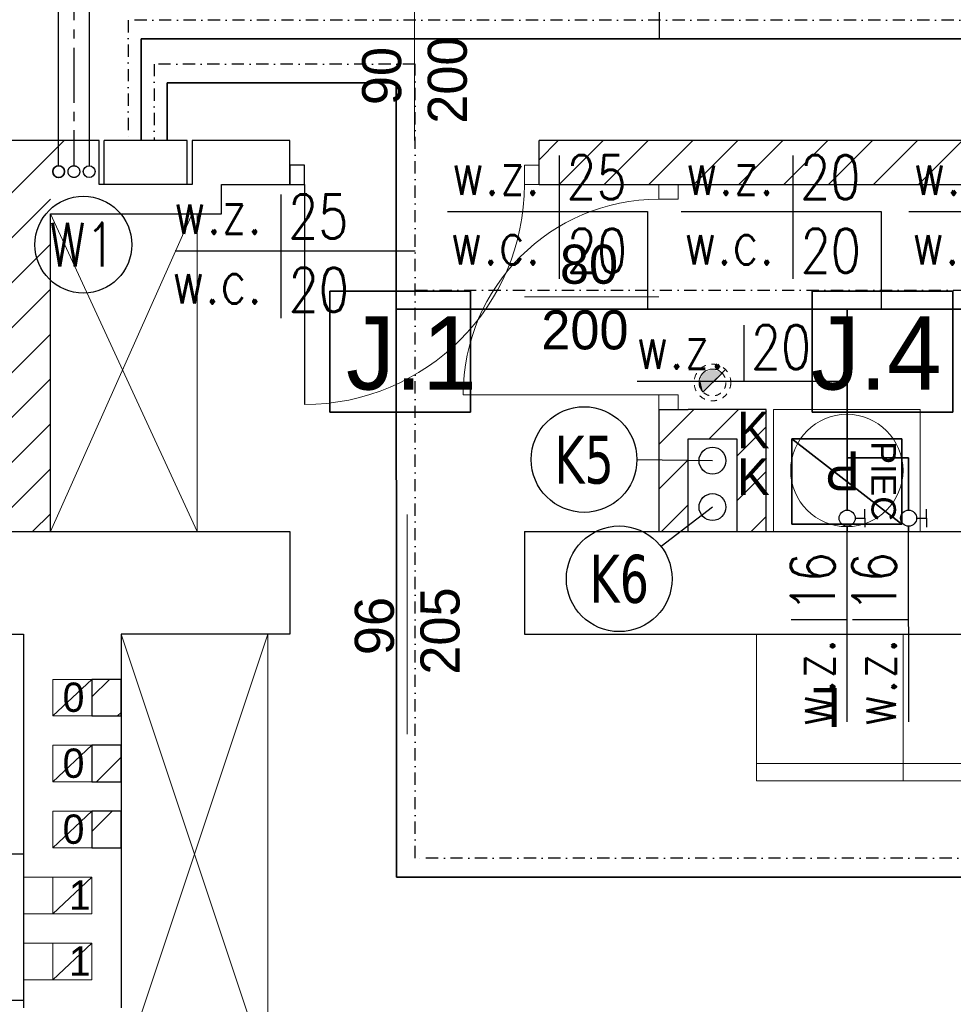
# Model space of a CAD drawing. Extents: x -220312 to -8310, y -91840 to 81907.
# Tile 67 of 128: x -175738 to -171917, y 34540 to 38570. Entities that reach past the tile are written whole.
import ezdxf
from ezdxf.enums import TextEntityAlignment as Align

# ---------------------------------------------------------------- set-up
doc = ezdxf.new("R2010")
doc.units = 0
doc.header["$MEASUREMENT"] = 0
for name, pattern in [('CENTER2', [1.125, 0.75, -0.125, 0.125, -0.125]), ('DASHDOT', [1, 0.5, -0.25, 0, -0.25]), ('Hidden Line', [50, 25, -25])]:
    doc.linetypes.add(name, pattern=pattern)
for name, color, linetype in [('#armatura', 7, 'Continuous'), ('#kan_san-op', 34, 'Continuous'), ('#opisy', 252, 'Continuous'), ('srednice', 3, 'Continuous')]:
    doc.layers.add(name, color=color, linetype=linetype)
for name, color, linetype, lineweight, true_color in [('Arch drzwi_Nr_Pióra__4', 7, 'Continuous', 9, 0x029e21), ('Arch okna_Nr_Pióra__4', 7, 'Continuous', 9, 0x029e21), ('arch wypelnienia_Nr_Pióra__89', 7, 'Continuous', 20, 0x71cebe), ('Arch wyposarzenie_Nr_Pióra__9', 7, 'Continuous', 13, 0x3dad99), ('Arch wyposazenie_Nr_Pióra__9', 7, 'Continuous', 13, 0x3dad99)]:
    doc.layers.add(name, color=color, linetype=linetype, lineweight=lineweight, true_color=true_color)
for name, color, linetype, lineweight in [('Arch IS_Nr_Pióra__52', 34, 'Continuous', 25), ('Arch IS_Nr_Pióra__75', 6, 'Continuous', 20), ('Arch kominy_Nr_Pióra__10', 134, 'Continuous', 18), ('Arch kominy_Nr_Pióra__21', 7, 'Continuous', 9), ('Arch opisy_Nr_Pióra__21', 7, 'Continuous', 9), ('arch wypelnienia_Nr_Pióra__21', 7, 'Continuous', 9), ('Arch wyposazenie_Nr_Pióra__100', 2, 'Continuous', 25), ('Arch wyposazenie_Nr_Pióra__26', 5, 'Continuous', 35), ('Arch ściany nośne_Nr_Pióra__21', 7, 'Continuous', 9), ('Arch ściany nośne_Nr_Pióra__27', 7, 'Continuous', 30), ('Drzwi ArchiCAD_Nr_Pióra__27', 7, 'Continuous', 30), ('Drzwi ArchiCAD_Nr_Pióra__5', 7, 'Continuous', 13), ('INWENT OPISY_Nr_Pióra__52', 34, 'Continuous', 25), ('INWENT. DRZWI_Nr_Pióra__21', 7, 'Continuous', 9), ('INWENT. DRZWI_Nr_Pióra__5', 7, 'Continuous', 13), ('INWENT.ŚCIANY_Nr_Pióra__1', 7, 'Continuous', 25), ('IS_Ciepła_woda', 1, 'DASHDOT', 30), ('IS_Cyrkulacja', 223, 'CYRKULACJ1', 30), ('Istniejące kominy_Nr_Pióra__5', 7, 'Continuous', 13), ('PODKŁAD', 252, 'Continuous', 35), ('woda', 5, 'Continuous', 53), ('woda zimna', 5, 'Continuous', 35)]:
    doc.layers.add(name, color=color, linetype=linetype, lineweight=lineweight)
doc.styles.add('GENERATED_STYLE_4', font='txt')
doc.styles.add('GENERATED_STYLE_6', font='txt')
doc.styles.add('GENERATED_STYLE_8', font='arial.ttf')
doc.styles.add('GLOWNE', font='verdana.ttf')
doc.styles.add('ROMANS', font='romans.shx', dxfattribs={"width": 0.85, "height": 0.11})
doc.styles.get("Standard").update_dxf_attribs({"font": 'txt', "bigfont": 'BIGFONT.SHX'})
doc.linetypes.add('CYRKULACJ1', pattern='A,2.5,-1.5,["~",Standard,S=1,R=0,X=-0.5,Y=-0.4],-1.5', length=5.5)
pattern_1 = [(45, (0, 0), (-91.92388, 91.92388), [])]

# ---------------------------------------------------------------- blocks, each defined once
blk = doc.blocks.new('p1')
at = {"layer": 'Arch ściany nośne_Nr_Pióra__21', "linetype": 'Continuous'}
h = blk.add_hatch(dxfattribs=at)
h.set_pattern_fill('Common_Brick', color=252, style=0, pattern_type=2)
h.set_pattern_definition(pattern_1)
h.paths.add_polyline_path([(-169892.4, 38074.9), (-173612.4, 38074.9), (-173612.4, 37974.9), (-173612.4, 37894.9), (-169892.4, 37894.9)], flags=0)
h = blk.add_hatch(dxfattribs=at)
h.set_pattern_fill('Common_Brick', color=252, style=0, pattern_type=2)
h.set_pattern_definition(pattern_1)
h.paths.add_polyline_path([(-175612.4, 36474.9), (-175612.4, 37894.9), (-175792.4, 37894.9), (-175792.4, 36474.9)], flags=0)
h = blk.add_hatch(dxfattribs=at)
h.set_pattern_fill('Common_Brick', color=252, style=0, pattern_type=2)
h.set_pattern_definition(pattern_1)
h.paths.add_polyline_path([(-173122.4, 36474.9), (-173002.4, 36474.9), (-173002.4, 36974.9), (-173042.4, 36974.9), (-173122.4, 36974.9)], flags=0)
h = blk.add_hatch(dxfattribs=at)
h.set_pattern_fill('Common_Brick', color=252, style=0, pattern_type=2)
h.set_pattern_definition(pattern_1)
h.paths.add_polyline_path([(-173002.4, 36854.9), (-172802.4, 36854.9), (-172682.4, 36974.9), (-173002.4, 36974.9)], flags=0)
h = blk.add_hatch(dxfattribs=at)
h.set_pattern_fill('Common_Brick', color=252, style=0, pattern_type=2)
h.set_pattern_definition(pattern_1)
h.paths.add_polyline_path([(-172802.4, 36854.9), (-172802.4, 36474.9), (-172682.4, 36474.9), (-172682.4, 36974.9)], flags=0)
h = blk.add_hatch(dxfattribs=at)
h.set_pattern_fill('Common_Brick', color=252, style=0, pattern_type=2)
h.set_pattern_definition(pattern_1)
h.paths.add_polyline_path([(-175322.4, 35719.9), (-175322.4, 35869.9), (-175442.4, 35869.9), (-175442.4, 35719.9)], flags=0)
h = blk.add_hatch(dxfattribs=at)
h.set_pattern_fill('Common_Brick', color=252, style=0, pattern_type=2)
h.set_pattern_definition(pattern_1)
h.paths.add_polyline_path([(-175322.4, 35449.9), (-175322.4, 35599.9), (-175442.4, 35599.9), (-175442.4, 35449.9)], flags=0)
h = blk.add_hatch(dxfattribs=at)
h.set_pattern_fill('Common_Brick', color=252, style=0, pattern_type=2)
h.set_pattern_definition(pattern_1)
h.paths.add_polyline_path([(-175322.4, 35179.9), (-175322.4, 35329.9), (-175442.4, 35329.9), (-175442.4, 35179.9)], flags=0)
at = {"color": 252}
for p, q in [((-174469.1, 36964), (-174469.1, 37458.1)), ((-174469.1, 37458.1), (-173893.1, 37458.1)), ((-173893.1, 37458.1), (-173893.1, 36964)), ((-172495, 36964), (-172495, 37458.1)), ((-172495, 37458.1), (-171919, 37458.1)), ((-171919, 37458.1), (-171919, 36964)), ((-173893.1, 36964), (-174469.1, 36964)), ((-171919, 36964), (-172495, 36964))]:
    blk.add_line(p, q, dxfattribs=at)
at = {"layer": 'Arch IS_Nr_Pióra__52', "color": 252, "linetype": 'Continuous'}
for centre in [(-172902.4, 36764.9), (-172902.4, 36574.9)]:
    blk.add_circle(centre, 55, dxfattribs=at)
at = {"layer": 'Arch IS_Nr_Pióra__75', "linetype": 'Continuous'}
blk.add_line((-175392.4, 37894.9), (-175052.4, 37894.9), dxfattribs=at)
at = {"layer": 'Arch kominy_Nr_Pióra__21', "color": 252, "linetype": 'Hidden Line'}
blk.add_line((-172849.3, 37137.9), (-172955.4, 37031.8), dxfattribs=at)
at = {"layer": 'Arch kominy_Nr_Pióra__21', "color": 252, "linetype": 'Continuous'}
for p, q in [((-175602.4, 35059.9), (-175722.4, 35059.9)), ((-175722.4, 35059.9), (-175722.4, 34909.9)), ((-175602.4, 34909.9), (-175722.4, 34909.9)), ((-175602.4, 34789.9), (-175722.4, 34789.9)), ((-175722.4, 34789.9), (-175722.4, 34639.9)), ((-175602.4, 34639.9), (-175722.4, 34639.9))]:
    blk.add_line(p, q, dxfattribs=at)
at = {"layer": 'Arch kominy_Nr_Pióra__21', "color": 252, "linetype": 'Hidden Line'}
for radius in [75, 55]:
    blk.add_circle((-172902.4, 37084.9), radius, dxfattribs=at)
at = {"layer": 'Arch okna_Nr_Pióra__4', "color": 252, "linetype": 'Continuous'}
for p, q in [((-174122.4, 38074.9), (-174122.4, 38624.9)), ((-173122.4, 37434.9), (-173672.4, 37434.9))]:
    blk.add_line(p, q, dxfattribs=at)
at = {"layer": 'Arch opisy_Nr_Pióra__21', "color": 252, "linetype": 'Continuous'}
for p, q in [((-174469.1, 36964), (-174469.1, 37458.1)), ((-174469.1, 37458.1), (-173893.1, 37458.1)), ((-173893.1, 37458.1), (-173893.1, 36964)), ((-172495, 36964), (-172495, 37458.1)), ((-172495, 37458.1), (-171919, 37458.1)), ((-171919, 37458.1), (-171919, 36964)), ((-173893.1, 36964), (-174469.1, 36964)), ((-171919, 36964), (-172495, 36964))]:
    blk.add_line(p, q, dxfattribs=at)
at = {"layer": 'arch wypelnienia_Nr_Pióra__21', "color": 252, "linetype": 'Continuous'}
blk.add_line((-172941.3, 37046), (-172863.5, 37123.7), dxfattribs=at)
for start, end in [(45, 180), (180, 225)]:
    blk.add_arc((-172902.4, 37084.9), 55, start, end, dxfattribs=at)
at = {"layer": 'arch wypelnienia_Nr_Pióra__89', "color": 252, "linetype": 'Continuous'}
for points in [[(-172941.3, 37046), (-172953.2, 37095), (-172941.3, 37123.7)], [(-172902.4, 37084.9), (-172941.3, 37123.7), (-172902.4, 37139.9)], [(-172941.3, 37046), (-172941.3, 37123.7), (-172902.4, 37084.9)], [(-172902.4, 37084.9), (-172902.4, 37139.9), (-172863.5, 37123.7)], [(-172953.2, 37063.8), (-172957.4, 37084.9), (-172953.2, 37095)], [(-172953.2, 37063.8), (-172953.2, 37095), (-172941.3, 37046)]]:
    blk.add_solid(points, dxfattribs=at)
at = {"layer": 'Arch wyposarzenie_Nr_Pióra__9', "color": 252, "linetype": 'Continuous'}
blk.add_circle((-172352.4, 36724.9), 230, dxfattribs=at)
at = {"layer": 'Arch wyposazenie_Nr_Pióra__100', "color": 252, "linetype": 'Continuous'}
for p, q in [((-175722.4, 35154.9), (-176322.4, 35154.9)), ((-175722.4, 35154.9), (-175722.4, 34554.9)), ((-175722.4, 34554.9), (-176322.4, 34554.9))]:
    blk.add_line(p, q, dxfattribs=at)
at = {"layer": 'Arch wyposazenie_Nr_Pióra__26', "color": 252, "linetype": 'Continuous'}
for p, q in [((-172127.4, 36504.9), (-172577.4, 36854.9)), ((-172577.4, 36504.9), (-172577.4, 36854.9)), ((-172577.4, 36854.9), (-172127.4, 36854.9)), ((-172127.4, 36854.9), (-172127.4, 36504.9)), ((-172127.4, 36504.9), (-172577.4, 36504.9))]:
    blk.add_line(p, q, dxfattribs=at)
at = {"layer": 'Arch wyposazenie_Nr_Pióra__9', "color": 252, "linetype": 'Continuous'}
for p, q in [((-175012.4, 36474.9), (-175612.4, 37774.9)), ((-175032.4, 37774.9), (-175612.4, 36474.9)), ((-175012.4, 36474.9), (-175012.4, 37774.9)), ((-172052.4, 36974.9), (-172652.4, 36974.9)), ((-172652.4, 36974.9), (-172652.4, 36474.9)), ((-172052.4, 36474.9), (-172052.4, 36974.9)), ((-172652.4, 36474.9), (-172052.4, 36474.9)), ((-174722.4, 34254.9), (-175322.4, 36054.9)), ((-174722.4, 36054.9), (-175322.4, 34254.9)), ((-174722.4, 34254.9), (-174722.4, 36054.9)), ((-172722.4, 36054.9), (-172722.4, 35454.9)), ((-172122.4, 36054.9), (-172722.4, 36054.9)), ((-172122.4, 35454.9), (-172122.4, 36054.9)), ((-172122.4, 35454.9), (-172122.4, 36054.9)), ((-172122.4, 36054.9), (-171522.4, 36054.9)), ((-172722.4, 35524.9), (-172122.4, 35524.9)), ((-171522.4, 35524.9), (-172122.4, 35524.9)), ((-172722.4, 35454.9), (-170392.4, 35454.9)), ((-172722.4, 35454.9), (-172122.4, 35454.9)), ((-171522.4, 35454.9), (-172122.4, 35454.9))]:
    blk.add_line(p, q, dxfattribs=at)
at = {"layer": 'Arch ściany nośne_Nr_Pióra__21', "color": 252, "linetype": 'Continuous'}
blk.add_line((-175736.2, 37894.9), (-175556.2, 38074.9), dxfattribs=at)
at = {"layer": 'Arch ściany nośne_Nr_Pióra__27', "color": 252, "linetype": 'Continuous'}
for p, q in [((-175412.4, 38074.9), (-179452.4, 38074.9)), ((-175412.4, 37894.9), (-175412.4, 38074.9)), ((-175032.4, 38074.9), (-175032.4, 37894.9)), ((-174912.4, 38074.9), (-175032.4, 38074.9)), ((-174632.4, 38074.9), (-174912.4, 38074.9)), ((-174632.4, 37974.9), (-174632.4, 38074.9)), ((-174632.4, 37974.9), (-174632.4, 38074.9)), ((-169892.4, 38074.9), (-173612.4, 38074.9)), ((-173612.4, 37974.9), (-173612.4, 38074.9)), ((-174632.4, 37894.9), (-174632.4, 37974.9)), ((-174632.4, 37974.9), (-174632.4, 37894.9)), ((-174572.4, 37974.9), (-174632.4, 37974.9)), ((-174632.4, 37894.9), (-174632.4, 37974.9)), ((-174632.4, 37894.9), (-174632.4, 37974.9)), ((-174572.4, 37894.9), (-174572.4, 37974.9)), ((-173612.4, 37894.9), (-173612.4, 37974.9)), ((-175032.4, 37894.9), (-175412.4, 37894.9)), ((-174912.4, 37774.9), (-174912.4, 37894.9)), ((-174912.4, 37894.9), (-174632.4, 37894.9)), ((-174633.2, 37894.9), (-174632.4, 37895.6)), ((-174632.4, 37894.9), (-174572.4, 37894.9)), ((-174572.4, 37894.9), (-174572.4, 36994.9)), ((-173612.4, 37894.9), (-173122.4, 37894.9)), ((-173122.4, 37894.9), (-173042.4, 37894.9)), ((-173042.4, 37894.9), (-173002.4, 37894.9)), ((-173002.4, 37894.9), (-169892.4, 37894.9)), ((-175612.4, 36474.9), (-175612.4, 37774.9)), ((-175612.4, 37774.9), (-175412.4, 37774.9)), ((-175412.4, 37774.9), (-175032.4, 37774.9)), ((-175032.4, 37774.9), (-174912.4, 37774.9)), ((-173122.4, 36974.9), (-173122.4, 36474.9)), ((-173122.4, 36974.9), (-173042.4, 36974.9)), ((-173042.4, 36974.9), (-173002.4, 36974.9)), ((-172682.4, 36974.9), (-173002.4, 36974.9)), ((-172682.4, 36474.9), (-172682.4, 36974.9)), ((-173002.4, 36474.9), (-173002.4, 36854.9)), ((-173002.4, 36854.9), (-172802.4, 36854.9)), ((-172802.4, 36854.9), (-172802.4, 36474.9)), ((-175792.4, 36474.9), (-175612.4, 36474.9)), ((-173122.4, 36474.9), (-173002.4, 36474.9)), ((-172802.4, 36474.9), (-172682.4, 36474.9)), ((-175442.4, 35869.9), (-175442.4, 35719.9)), ((-175322.4, 35869.9), (-175442.4, 35869.9)), ((-175322.4, 35719.9), (-175322.4, 35869.9)), ((-175442.4, 35719.9), (-175322.4, 35719.9)), ((-175442.4, 35599.9), (-175442.4, 35449.9)), ((-175322.4, 35599.9), (-175442.4, 35599.9)), ((-175322.4, 35449.9), (-175322.4, 35599.9)), ((-175442.4, 35449.9), (-175322.4, 35449.9)), ((-175442.4, 35329.9), (-175442.4, 35179.9)), ((-175322.4, 35329.9), (-175442.4, 35329.9)), ((-175322.4, 35179.9), (-175322.4, 35329.9)), ((-175442.4, 35179.9), (-175322.4, 35179.9))]:
    blk.add_line(p, q, dxfattribs=at)
at = {"layer": 'Drzwi ArchiCAD_Nr_Pióra__27', "color": 252, "linetype": 'Continuous'}
for p, q in [((-174632.4, 37894.9), (-174632.4, 37974.9)), ((-173612.4, 37894.9), (-173612.4, 37974.9)), ((-173612.4, 37894.9), (-173612.4, 37974.9)), ((-173122.4, 37894.9), (-173042.4, 37894.9)), ((-173122.4, 36974.9), (-173042.4, 36974.9))]:
    blk.add_line(p, q, dxfattribs=at)
at = {"layer": 'Drzwi ArchiCAD_Nr_Pióra__5', "color": 252, "linetype": 'Continuous'}
for p, q in [((-174572.4, 37974.9), (-174632.4, 37974.9)), ((-174632.4, 37974.9), (-174632.4, 37894.9)), ((-174572.4, 37894.9), (-174572.4, 37974.9)), ((-173672.4, 37974.9), (-173672.4, 37894.9)), ((-173612.4, 37974.9), (-173672.4, 37974.9)), ((-173612.4, 37974.9), (-173672.4, 37974.9)), ((-173672.4, 37974.9), (-173672.4, 37894.9)), ((-173612.4, 37894.9), (-173612.4, 37974.9)), ((-173612.4, 37894.9), (-173612.4, 37974.9)), ((-174632.4, 37894.9), (-174572.4, 37894.9)), ((-174572.4, 37894.9), (-174572.4, 36994.9)), ((-173672.4, 37894.9), (-173612.4, 37894.9)), ((-173672.4, 37894.9), (-173612.4, 37894.9)), ((-173122.4, 37894.9), (-173042.4, 37894.9)), ((-173122.4, 37834.9), (-173122.4, 37894.9)), ((-173042.4, 37894.9), (-173042.4, 37834.9)), ((-173042.4, 37834.9), (-173122.4, 37834.9)), ((-173122.4, 37034.9), (-173922.4, 37034.9)), ((-173122.4, 37034.9), (-173042.4, 37034.9)), ((-173122.4, 36974.9), (-173122.4, 37034.9)), ((-173042.4, 37034.9), (-173042.4, 36974.9)), ((-173042.4, 36974.9), (-173122.4, 36974.9))]:
    blk.add_line(p, q, dxfattribs=at)
for centre, radius, start, end in [((-174572.4, 37894.9), 900, 270, 0), ((-174572.4, 37894.9), 900, 270, 0), ((-173122.4, 37034.9), 800, 90, 180)]:
    blk.add_arc(centre, radius, start, end, dxfattribs=at)
at = {"layer": 'INWENT. DRZWI_Nr_Pióra__5', "color": 252, "linetype": 'Continuous'}
blk.add_line((-174152.4, 35644.9), (-174152.4, 36544.9), dxfattribs=at)
at = {"layer": 'INWENT.ŚCIANY_Nr_Pióra__1', "color": 252, "linetype": 'Continuous'}
for p, q in [((-179512.4, 36474.9), (-174632.4, 36474.9)), ((-174632.4, 36474.9), (-174632.4, 36054.9)), ((-173672.4, 36474.9), (-168672.4, 36474.9)), ((-173672.4, 36474.9), (-173672.4, 36054.9)), ((-179512.4, 36054.9), (-175722.4, 36054.9)), ((-175722.4, 36054.9), (-175722.4, 34524.9)), ((-175322.4, 36054.9), (-175322.4, 34524.9)), ((-174632.4, 36054.9), (-175322.4, 36054.9)), ((-173672.4, 36054.9), (-169792.4, 36054.9))]:
    blk.add_line(p, q, dxfattribs=at)
at = {"layer": 'Istniejące kominy_Nr_Pióra__5', "color": 252, "linetype": 'Continuous'}
for p, q in [((-175602.4, 35719.9), (-175442.4, 35869.9)), ((-175602.4, 35719.9), (-175602.4, 35869.9)), ((-175602.4, 35869.9), (-175322.4, 35869.9)), ((-175442.4, 35869.9), (-175442.4, 35719.9)), ((-175322.4, 35719.9), (-175602.4, 35719.9)), ((-175602.4, 35449.9), (-175442.4, 35599.9)), ((-175602.4, 35449.9), (-175602.4, 35599.9)), ((-175602.4, 35599.9), (-175322.4, 35599.9)), ((-175442.4, 35599.9), (-175442.4, 35449.9)), ((-175322.4, 35449.9), (-175602.4, 35449.9)), ((-175602.4, 35179.9), (-175442.4, 35329.9)), ((-175602.4, 35179.9), (-175442.4, 35329.9)), ((-175602.4, 35179.9), (-175602.4, 35329.9)), ((-175602.4, 35329.9), (-175322.4, 35329.9)), ((-175442.4, 35329.9), (-175442.4, 35179.9)), ((-175322.4, 35179.9), (-175602.4, 35179.9)), ((-175722.4, 35059.9), (-175442.4, 35059.9)), ((-175602.4, 34909.9), (-175442.4, 35059.9)), ((-175602.4, 34909.9), (-175442.4, 35059.9)), ((-175602.4, 34909.9), (-175602.4, 35059.9)), ((-175442.4, 35059.9), (-175442.4, 34909.9)), ((-175442.4, 34909.9), (-175722.4, 34909.9)), ((-175722.4, 34789.9), (-175442.4, 34789.9)), ((-175602.4, 34639.9), (-175442.4, 34789.9)), ((-175602.4, 34639.9), (-175442.4, 34789.9)), ((-175602.4, 34639.9), (-175602.4, 34789.9)), ((-175442.4, 34789.9), (-175442.4, 34639.9)), ((-175442.4, 34639.9), (-175722.4, 34639.9))]:
    blk.add_line(p, q, dxfattribs=at)
at = {"layer": 'Arch drzwi_Nr_Pióra__4', "color": 252, "linetype": 'Continuous', "style": 'GENERATED_STYLE_6'}
for s, p in [('200', (-173907.9, 38144.1)), ('90', (-174176.6, 38220.3))]:
    blk.add_text(s, height=160, rotation=90, dxfattribs=at).set_placement(p)
for s, p in [('80', (-173526.9, 37489)), ('200', (-173603.1, 37220.3))]:
    blk.add_text(s, height=160, dxfattribs=at).set_placement(p)
at = {"layer": 'Arch kominy_Nr_Pióra__10', "color": 252, "linetype": 'Continuous', "style": 'GENERATED_STYLE_6'}
for s, p in [('0', (-175562.4, 35736.7)), ('0', (-175562.4, 35466.7)), ('0', (-175562.4, 35196.7)), ('1', (-175536.7, 34926.7)), ('1', (-175536.7, 34656.7))]:
    blk.add_text(s, height=120, dxfattribs=at).set_placement(p)
at = {"layer": 'Arch opisy_Nr_Pióra__21', "color": 252, "linetype": 'Continuous', "style": 'GENERATED_STYLE_4'}
for s, p in [('J.1', (-174402.5, 37055.9)), ('J.4', (-172499.9, 37055.9))]:
    blk.add_text(s, height=300, dxfattribs=at).set_placement(p)
at = {"layer": 'Arch opisy_Nr_Pióra__21', "color": 252, "linetype": 'Continuous', "style": 'GENERATED_STYLE_8'}
blk.add_text('PIEC', height=100, rotation=270, dxfattribs=at).set_placement((-172251.8, 36844.3))
at = {"layer": 'Arch wyposazenie_Nr_Pióra__9', "color": 252, "linetype": 'Continuous', "style": 'GENERATED_STYLE_6'}
for s, p in [('P', (-172299, 36803.1)), ('L', (-172376.7, 35834.5))]:
    blk.add_text(s, height=160, rotation=180, dxfattribs=at).set_placement(p)
at = {"layer": 'INWENT OPISY_Nr_Pióra__52', "color": 252, "linetype": 'Continuous', "style": 'GENERATED_STYLE_6'}
for p in [(-172802.4, 36815), (-172802.4, 36625)]:
    blk.add_text('K', height=150, dxfattribs=at).set_placement(p)
at = {"layer": 'INWENT. DRZWI_Nr_Pióra__21', "color": 252, "linetype": 'Continuous', "style": 'GENERATED_STYLE_6'}
for s, p in [('205', (-173937.9, 35889.1)), ('96', (-174206.6, 35969.1))]:
    blk.add_text(s, height=160, rotation=90, dxfattribs=at).set_placement(p)
blk = doc.blocks.new('zawór')
at = {"layer": '#armatura', "color": 6}
for p, q in [((35456.52, -2395.35), (35452.78, -2395.35)), ((35456.52, -2399.32), (35456.52, -2395.35)), ((35456.52, -2395.35), (35460.27, -2395.35))]:
    blk.add_line(p, q, dxfattribs=at)
blk.add_circle((35456.52, -2402.6), 3.28, dxfattribs=at)
blk = doc.blocks.new('szafka')
at = {"layer": 'IS_Ciepła_woda', "linetype": 'Continuous', "ltscale": 300}
for p, q in [((-174996.3, 38074.9), (-175336.3, 38074.9)), ((-175336.3, 37894.9), (-175336.3, 38074.9)), ((-174996.3, 37894.9), (-174996.3, 38074.9)), ((-174996.3, 37894.9), (-175336.3, 37894.9))]:
    blk.add_line(p, q, dxfattribs=at)

msp = doc.modelspace()

# ---------------------------------------------------------------- linework, layer by layer
at = {"layer": '#kan_san-op', "color": 7}
for p, q in [((-172902.4, 36764.9), (-173211.9, 36767.7)), ((-172902.4, 36574.9), (-173112.8, 36413.1))]:
    msp.add_line(p, q, dxfattribs=at)
at = {"layer": '#kan_san-op', "lineweight": 30}
for centre in [(-172902.4, 36764.9), (-172902.4, 36574.9)]:
    msp.add_circle(centre, 55, dxfattribs=at)
at = {"layer": '#kan_san-op', "color": 7, "extrusion": (0, 0, -1)}
for centre in [(-173428, 36769.6), (-173284.2, 36281.4)]:
    msp.add_ellipse(centre, major_axis=(-152.9, -152.9), ratio=1, start_param=3.926991, end_param=10.210176, dxfattribs=at)
at = {"layer": '#opisy', "color": 7}
msp.add_circle((-175477.4, 37649), 198.2, dxfattribs=at)
at = {"layer": 'IS_Ciepła_woda', "linetype": 'CENTER2', "ltscale": 300}
msp.add_line((-175516.3, 39130), (-175516.3, 37972.1), dxfattribs=at)
at = {"layer": 'IS_Ciepła_woda', "ltscale": 100}
for p, q in [((-168310.9, 38568.1), (-175293.5, 38568)), ((-175293.5, 38568), (-175293.5, 38074.9)), ((-174119.5, 38388.5), (-175187.3, 38388.5)), ((-175187.3, 38388.5), (-175187.3, 38074.9)), ((-174119.4, 35138), (-174119.5, 38388.5)), ((-174119.4, 37462.4), (-170207.5, 37462.4)), ((-171322.4, 35138), (-174119.4, 35138))]:
    msp.add_line(p, q, dxfattribs=at)
at = {"layer": 'IS_Ciepła_woda', "linetype": 'CENTER2', "ltscale": 300}
msp.add_circle((-175516.3, 37948), 24.1, dxfattribs=at)
at = {"layer": 'IS_Cyrkulacja', "ltscale": 50}
msp.add_line((-175453.7, 39214.7), (-175453.8, 37972.1), dxfattribs=at)
msp.add_circle((-175453.8, 37948), 24.1, dxfattribs=at)
at = {"layer": 'srednice', "color": 7}
for p, q in [((-173121.3, 38894.9), (-173121.3, 38491)), ((-173529.9, 38013.9), (-173529.9, 37508.7)), ((-172572.9, 38013.9), (-172572.9, 37508.7)), ((-174668.6, 37853.9), (-174668.6, 37348.7)), ((-173987.7, 37784.2), (-173168.4, 37784.2)), ((-173168.4, 37784.2), (-173168.4, 37385.3)), ((-173030.8, 37784.2), (-172211.5, 37784.2)), ((-172211.5, 37784.2), (-172211.5, 37385.3)), ((-172098.5, 37784.2), (-171279.2, 37784.2)), ((-175101.2, 37624.2), (-174119.4, 37624.2)), ((-172774.5, 37319.1), (-172774.5, 37089.3)), ((-172351.2, 37089.3), (-173210.8, 37089.3)), ((-172350.9, 35695.8), (-172351.2, 36474.9)), ((-172099.1, 35695.8), (-172099.5, 36474.9)), ((-172580.9, 36115.1), (-172351.1, 36115.1)), ((-172329.2, 36115.1), (-172099.4, 36115.1))]:
    msp.add_line(p, q, dxfattribs=at)
at = {"layer": 'woda', "lineweight": 30}
msp.add_line((-175578.8, 37972.1), (-175578.8, 39045.3), dxfattribs=at)
at = {"layer": 'woda zimna', "color": 5}
for p, q in [((-168388, 38491), (-175241.1, 38491)), ((-175241.1, 38491), (-175241.1, 38074.9)), ((-174196.6, 38311.4), (-175134.8, 38311.4)), ((-175134.8, 38311.4), (-175134.8, 38074.9)), ((-174196.5, 35060.9), (-174196.6, 38311.4)), ((-169896, 37385.3), (-174196.5, 37385.3)), ((-172351.2, 37385.3), (-172351.2, 36562.4)), ((-172351.2, 36776.8), (-172099.5, 36776.8)), ((-172099.5, 36776.8), (-172099.5, 36562.4)), ((-172351.2, 36496.8), (-172351.2, 36474.9)), ((-172099.5, 36496.8), (-172099.5, 36474.9)), ((-171245.3, 35060.9), (-174196.5, 35060.9))]:
    msp.add_line(p, q, dxfattribs=at)
msp.add_circle((-175578.8, 37948), 24.1, dxfattribs=at)

# ---------------------------------------------------------------- block references
at = {"layer": 'IS_Ciepła_woda', "linetype": 'CENTER2', "ltscale": 300}
msp.add_blockref('szafka', (-56.1, 0), dxfattribs=at)
at = {"layer": 'PODKŁAD'}
msp.add_blockref('p1', (0, 0), dxfattribs=at)
at = {"layer": 'woda zimna', "color": 5, "linetype": 'Continuous', "xscale": 10, "yscale": 10, "zscale": 10, "rotation": 269.999995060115}
for p in [(-148325.2, 391094.8), (-148073.5, 391094.8)]:
    msp.add_blockref('zawór', p, dxfattribs=at)

# ---------------------------------------------------------------- texts
at = {"layer": '#kan_san-op', "color": 7, "style": 'GLOWNE', "width": 0.7}
for s, p in [('K5', (-173428, 36769.6)), ('K6', (-173284.2, 36281.4))]:
    msp.add_text(s, height=196.36, dxfattribs=at).set_placement(p, align=Align.MIDDLE_CENTER)
at = {"layer": 'srednice', "color": 3, "style": 'ROMANS', "width": 0.8}
for s, p in [('25', (-173500.7, 37834.8)), ('20', (-172543.8, 37834.8)), ('w.z.', (-173971.1, 37853)), ('w.z.', (-173014.2, 37853)), ('w.z.', (-172081.9, 37853)), ('25', (-174639.5, 37674.8)), ('w.z.', (-175109.9, 37693)), ('w.c.', (-173976.9, 37567.8)), ('20', (-173498.8, 37534.1)), ('w.c.', (-173020, 37567.8)), ('20', (-172541.9, 37534.1)), ('w.c.', (-172087.7, 37567.8)), ('w.c.', (-175115.7, 37407.8)), ('20', (-174637.6, 37374.2)), ('20', (-172745.4, 37140)), ('w.z.', (-173215.7, 37141.4))]:
    msp.add_text(s, height=180, dxfattribs=at).set_placement(p)
msp.add_text('W1', height=180, dxfattribs=at).set_placement((-175480.9, 37649), align=Align.MIDDLE_CENTER)
for s, p in [('16', (-172401.8, 36144.2)), ('16', (-172150.1, 36144.2)), ('w.z.', (-172403.2, 35673.8)), ('w.z.', (-172151.5, 35673.8))]:
    msp.add_text(s, height=180, rotation=90, dxfattribs=at).set_placement(p)

doc.saveas('drawing.dxf')
